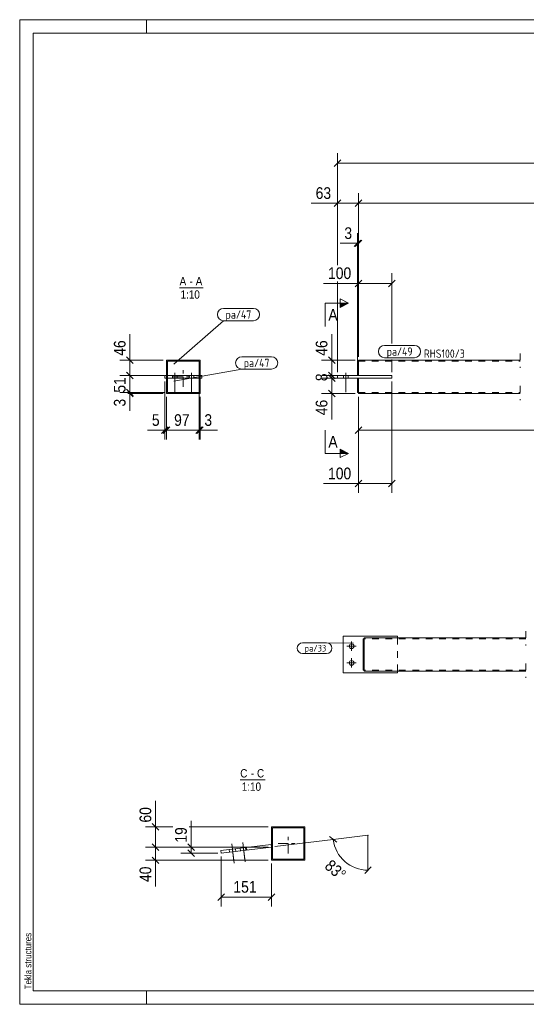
# Model space of a CAD drawing. Header units: millimetres. Extents: x 1 to 419, y 1 to 296.
# Tile 1 of 2: x 1 to 153, y 1 to 296. Entities that reach past the tile are written whole.
import ezdxf

# ---------------------------------------------------------------- set-up
doc = ezdxf.new("R2010")
doc.units = ezdxf.units.MM
for name, pattern in [('XKITLINE00', [0]), ('XKITLINE02', [4, 2, -2]), ('XKITLINE03', [6, 3, -1, 1, -1])]:
    doc.linetypes.add(name, pattern=pattern)
for name, color, linetype, lineweight in [('Bemassung', 1, 'Continuous', 0), ('Schnitt', 6, 'Continuous', 0), ('Schrauben', 7, 'Continuous', 0), ('Teil', 7, 'Continuous', 0), ('Text', 5, 'Continuous', 0), ('Ueberschrift', 7, 'Continuous', 0), ('Zeichnungsrahmen', 3, 'Continuous', 0)]:
    doc.layers.add(name, color=color, linetype=linetype, lineweight=lineweight)
doc.styles.add('ARIAL', font='ARIAL.TTF')
doc.styles.add('ISOCPEUR', font='ISOCPEUR.TTF')

msp = doc.modelspace()

# ---------------------------------------------------------------- hatches: boundary and pattern name
at = {"layer": 'Schnitt'}
for points in [[(96.95, 211.07), (99.45, 211.07), (96.95, 209.82)], [(96.95, 167.29), (99.45, 166.04), (96.95, 166.04)]]:
    msp.add_hatch(color=256, dxfattribs=at).paths.add_polyline_path(points, flags=17)

# ---------------------------------------------------------------- linework, layer by layer
at = {"layer": 'Bemassung', "linetype": 'XKITLINE00', "lineweight": 0}
for p, q in [((97.14, 253.99), (95.16, 252.01)), ((96.15, 222.5), (96.15, 256.05)), ((96.15, 253), (343.41, 253)), ((97.14, 241.99), (95.16, 240.01)), ((96.15, 222.5), (96.15, 244.05)), ((103.44, 241.99), (101.46, 240.01)), ((103.44, 241.99), (101.46, 240.01)), ((102.45, 195), (102.45, 244.05)), ((102.45, 195), (102.45, 244.05)), ((96.15, 241), (88.33, 241)), ((96.15, 241), (88.33, 241)), ((96.15, 241), (102.45, 241)), ((102.45, 241), (337.11, 241)), ((102.15, 189.6), (102.15, 232.05)), ((102.45, 195), (102.45, 232.05)), ((102.15, 229), (96.93, 229)), ((102.15, 229), (96.93, 229)), ((103.14, 229.99), (101.16, 228.01)), ((103.44, 229.99), (101.46, 228.01)), ((102.15, 229), (102.45, 229)), ((102.45, 195), (102.45, 220.05)), ((112.45, 198.95), (112.45, 220.05)), ((102.45, 217), (92.03, 217)), ((102.45, 217), (92.03, 217)), ((96.15, 190.4), (96.15, 217.6)), ((96.15, 190.4), (96.15, 217.6)), ((103.44, 217.99), (101.46, 216.01)), ((102.45, 217), (112.45, 217)), ((113.44, 217.99), (111.46, 216.01)), ((34, 194), (34, 201.82)), ((34, 194), (34, 201.82)), ((94.45, 194), (94.45, 201.82)), ((94.45, 194), (94.45, 201.82)), ((33.01, 194.99), (34.99, 193.01)), ((93.46, 194.99), (95.44, 193.01)), ((44, 194), (30.95, 194)), ((34, 189.4), (34, 194)), ((101.45, 194), (91.4, 194)), ((94.45, 189.4), (94.45, 194)), ((112.45, 190.4), (112.45, 194.2)), ((44.3, 189.4), (30.95, 189.4)), ((33.01, 190.39), (34.99, 188.41)), ((33.01, 190.39), (33.25, 190.15)), ((33.4, 190), (34.99, 188.41)), ((44.3, 189.4), (33.4, 189.4)), ((34, 184.3), (34, 189.4)), ((101.45, 189.4), (91.4, 189.4)), ((93.46, 190.39), (95.44, 188.41)), ((93.46, 189.59), (95.44, 187.61)), ((93.85, 190), (95.44, 188.41)), ((101.45, 189.4), (93.85, 189.4)), ((93.85, 189.2), (95.44, 187.61)), ((94.45, 188.6), (94.45, 189.4)), ((44.5, 187.6), (44.5, 170.2)), ((54.7, 188.4), (54.7, 170.2)), ((54.7, 188.4), (54.7, 170.2)), ((101.45, 188.6), (91.4, 188.6)), ((101.45, 188.6), (93.85, 188.6)), ((94.45, 184), (94.45, 188.6)), ((112.45, 187.6), (112.45, 154.2)), ((44.3, 184.3), (30.95, 184.3)), ((33.01, 185.29), (34.99, 183.31)), ((33.4, 184.9), (34.99, 183.31)), ((33.4, 184.6), (34.99, 183.01)), ((44.3, 184.3), (33.4, 184.3)), ((44, 184), (33.4, 184)), ((34, 184), (34, 184.3)), ((34, 184), (34, 178.78)), ((34, 184), (34, 178.78)), ((45, 183), (45, 170.2)), ((45, 183), (45, 170.2)), ((55, 183), (55, 170.2)), ((101.45, 184), (91.4, 184)), ((93.46, 184.99), (95.44, 183.01)), ((94.45, 184), (94.45, 176.18)), ((94.45, 184), (94.45, 176.18)), ((102.45, 183), (102.45, 170.2)), ((102.45, 183), (102.45, 154.2)), ((44.5, 173), (39.28, 173)), ((44.5, 173), (39.28, 173)), ((45.49, 173.99), (43.51, 172.01)), ((45.99, 173.99), (44.01, 172.01)), ((45.99, 173.99), (44.01, 172.01)), ((44.5, 173), (45, 173)), ((45, 173), (54.7, 173)), ((55.69, 173.99), (53.71, 172.01)), ((55.61, 173.91), (53.71, 172.01)), ((55.99, 173.99), (54.01, 172.01)), ((54.7, 173), (55, 173)), ((55, 173), (60.22, 173)), ((55, 173), (60.22, 173)), ((103.44, 173.99), (101.46, 172.01)), ((102.45, 173), (248.31, 173)), ((102.45, 157), (92.03, 157)), ((102.45, 157), (92.03, 157)), ((103.44, 157.99), (101.46, 156.01)), ((102.45, 157), (112.45, 157)), ((113.44, 157.99), (111.46, 156.01)), ((41.7, 54.14), (41.7, 61.96)), ((41.7, 54.14), (41.7, 61.96)), ((46.84, 54.14), (38.65, 54.14)), ((40.71, 55.13), (42.69, 53.15)), ((41.7, 48.12), (41.7, 54.14)), ((75.44, 54.14), (51.74, 54.14)), ((52.34, 48.12), (52.34, 55.94)), ((52.34, 48.12), (52.34, 55.94)), ((77.44, 48.25), (94.89, 50.39)), ((93.79, 51.25), (96, 49.53)), ((94.89, 50.39), (105.31, 51.67)), ((105.31, 41.17), (105.31, 51.67)), ((75.44, 48.12), (38.65, 48.12)), ((75.44, 48.12), (38.65, 48.12)), ((40.71, 49.11), (42.69, 47.13)), ((40.71, 49.11), (42.69, 47.13)), ((41.7, 44.14), (41.7, 48.12)), ((75.44, 48.12), (49.29, 48.12)), ((51.35, 49.11), (53.33, 47.13)), ((51.35, 47.26), (53.33, 45.28)), ((52.34, 46.27), (52.34, 48.12)), ((40.71, 45.13), (42.69, 43.15)), ((60.35, 46.27), (49.29, 46.27)), ((61.35, 45.27), (61.35, 30.34)), ((75.44, 44.14), (38.65, 44.14)), ((41.7, 44.14), (41.7, 36.32)), ((41.7, 44.14), (41.7, 36.32)), ((76.44, 43.14), (76.44, 30.34)), ((104.32, 40.18), (106.3, 42.16)), ((62.34, 34.13), (60.36, 32.15)), ((61.35, 33.14), (76.44, 33.14)), ((77.43, 34.13), (75.45, 32.15))]:
    msp.add_line(p, q, dxfattribs=at)
msp.add_arc((105.31, 51.67), 10.5, 187, 270, dxfattribs=at)
at = {"layer": 'Bemassung'}
for p in [(96.15, 253), (96.15, 241), (102.45, 241), (102.45, 241), (102.15, 229), (102.45, 229), (102.45, 217), (112.45, 217), (34, 194), (94.45, 194), (34, 189.4), (34, 189.4), (94.45, 189.4), (94.45, 189.4), (94.45, 188.6), (94.45, 188.6), (34, 184.3), (34, 184.3), (34, 184), (94.45, 184), (44.5, 173), (45, 173), (45, 173), (54.7, 173), (54.7, 173), (55, 173), (102.45, 173), (102.45, 157), (112.45, 157), (41.7, 54.14), (94.89, 50.39), (105.31, 51.67), (41.7, 48.12), (41.7, 48.12), (52.34, 48.12), (52.34, 46.27), (41.7, 44.14), (105.31, 41.17), (61.35, 33.14), (76.44, 33.14)]:
    msp.add_point(p, dxfattribs=at)
at = {"layer": 'Schnitt', "linetype": 'XKITLINE00', "lineweight": 0}
for p, q in [((92.45, 211.07), (92.45, 204.07)), ((92.45, 211.07), (99.45, 211.07)), ((96.95, 209.82), (96.95, 212.32)), ((96.95, 212.32), (99.45, 211.07)), ((99.45, 211.07), (96.95, 209.82)), ((92.45, 166.04), (92.45, 173.04)), ((92.45, 166.04), (99.45, 166.04)), ((99.45, 166.04), (96.95, 167.29)), ((96.95, 167.29), (96.95, 164.79)), ((99.45, 166.04), (96.95, 164.79))]:
    msp.add_line(p, q, dxfattribs=at)
at = {"layer": 'Schrauben', "linetype": 'XKITLINE00', "lineweight": 0}
for p, q in [((46.8, 189.4), (46.8, 188.6)), ((47.5, 190.2), (47.5, 184.4)), ((48.2, 189.4), (48.2, 188.6)), ((51.8, 189.4), (51.8, 188.6)), ((52.5, 190.2), (52.5, 184.4)), ((53.2, 189.4), (53.2, 188.6)), ((97.95, 189.4), (97.95, 188.6)), ((97.95, 189.4), (97.95, 188.6)), ((98.65, 190.2), (98.65, 184.4)), ((98.65, 190.2), (98.65, 184.4)), ((99.35, 189.4), (99.35, 188.6)), ((99.35, 189.4), (99.35, 188.6)), ((100.39, 109.69), (100.39, 106.89)), ((101.79, 108.29), (98.99, 108.29)), ((101.79, 103.29), (98.99, 103.29)), ((100.39, 104.69), (100.39, 101.89)), ((63.73, 47.37), (63.82, 46.57)), ((63.73, 47.37), (63.82, 46.57)), ((64.5, 49.07), (65.14, 43.81)), ((64.5, 49.07), (65.2, 43.32)), ((65.65, 47.61), (65.75, 46.81)), ((65.65, 47.61), (65.75, 46.81)), ((67.03, 47.77), (67.12, 46.98)), ((67.03, 47.77), (67.12, 46.98)), ((67.8, 49.48), (68.44, 44.22)), ((67.8, 49.48), (68.5, 43.72)), ((68.95, 48.01), (69.05, 47.22)), ((68.95, 48.01), (69.05, 47.22))]:
    msp.add_line(p, q, dxfattribs=at)
for centre in [(100.39, 108.29), (100.39, 103.29)]:
    msp.add_circle(centre, 0.7, dxfattribs=at)
at = {"layer": 'Teil', "linetype": 'XKITLINE02', "lineweight": 0}
for p, q in [((150.85, 196), (150.85, 191.7)), ((45.3, 193.7), (45.3, 189.4)), ((45.3, 193.7), (54.7, 193.7)), ((54.7, 193.7), (54.7, 189.4)), ((102.15, 193.7), (102.15, 189.4)), ((102.45, 193.4), (102.45, 193.7)), ((102.45, 193.7), (150.85, 193.7)), ((102.45, 189.4), (102.45, 193.7)), ((102.45, 189.4), (102.45, 193.7)), ((102.45, 193.4), (102.45, 193.61)), ((45, 188.6), (45, 189.4)), ((45, 189.4), (45.3, 189.4)), ((45.3, 189.4), (45.3, 184.3)), ((45.3, 189.4), (54.7, 189.4)), ((54.7, 184.3), (54.7, 189.4)), ((54.7, 189.4), (55, 189.4)), ((55, 189.4), (55, 188.6)), ((96.15, 189.4), (96.15, 188.6)), ((102.15, 189.4), (102.45, 189.4)), ((112.45, 189.4), (102.45, 189.4)), ((112.45, 188.6), (112.45, 189.4)), ((112.45, 188.6), (112.45, 189.4)), ((112.45, 188.6), (112.45, 189.4)), ((45, 188.6), (45.3, 188.6)), ((54.7, 188.6), (45.3, 188.6)), ((55, 188.6), (54.7, 188.6)), ((102.15, 188.6), (102.15, 184.3)), ((102.15, 188.6), (102.45, 188.6)), ((102.45, 188.6), (112.45, 188.6)), ((102.45, 188.6), (102.45, 184.3)), ((102.45, 184.3), (102.45, 188.6)), ((150.85, 186.3), (150.85, 182)), ((45.3, 184.3), (54.7, 184.3)), ((102.45, 184.37), (102.45, 184.6)), ((102.45, 184.18), (102.45, 184.32)), ((102.45, 184.3), (150.85, 184.3)), ((102.45, 184.05), (102.45, 184)), ((152.59, 112.79), (152.59, 108.49)), ((103.89, 101.09), (103.89, 110.49)), ((103.89, 110.49), (104.19, 110.49)), ((104.19, 110.79), (104.19, 110.49)), ((152.59, 110.49), (104.19, 110.49)), ((104.19, 110.42), (104.19, 110.49)), ((104.19, 110.49), (104.19, 110.19)), ((104.19, 110.49), (104.19, 101.09)), ((104.19, 101.09), (104.19, 110.49)), ((114.19, 110.79), (114.19, 110.49)), ((114.19, 100.79), (114.19, 110.79)), ((103.89, 101.09), (104.19, 101.09)), ((104.19, 101.09), (104.19, 101.15)), ((152.59, 101.09), (104.19, 101.09)), ((104.19, 100.79), (104.19, 100.83)), ((114.19, 100.79), (114.19, 101.09)), ((152.59, 103.09), (152.59, 98.79))]:
    msp.add_line(p, q, dxfattribs=at)
at = {"layer": 'Teil', "linetype": 'XKITLINE00', "lineweight": 0}
for p, q in [((55, 194), (45, 194)), ((45, 194), (45, 189.4)), ((54.7, 193.7), (45.3, 193.7)), ((45.3, 193.7), (45.3, 189.4)), ((54.7, 189.4), (54.7, 193.7)), ((55, 194), (55, 189.4)), ((102.15, 189.4), (102.15, 193.7)), ((102.45, 193.7), (102.15, 193.7)), ((150.85, 194), (102.45, 194)), ((102.45, 194), (102.45, 193.4)), ((102.45, 193.4), (102.45, 189.4)), ((44.5, 188.6), (44.5, 189.4)), ((44.5, 189.4), (55.5, 189.4)), ((55.5, 188.6), (55.5, 189.4)), ((96.15, 188.6), (96.15, 189.4)), ((112.45, 189.4), (96.15, 189.4)), ((112.45, 189.4), (112.45, 188.6)), ((44.5, 188.6), (55.5, 188.6)), ((45, 184), (45, 188.6)), ((45.3, 188.6), (45.3, 184.3)), ((54.7, 184.3), (54.7, 188.6)), ((55, 184), (55, 188.6)), ((112.45, 188.6), (96.15, 188.6)), ((102.15, 184.3), (102.15, 188.6)), ((102.45, 184.6), (102.45, 188.6)), ((45, 184), (55, 184)), ((45.3, 184.3), (54.7, 184.3)), ((102.45, 184.3), (102.15, 184.3)), ((102.45, 184.18), (102.45, 184.6)), ((102.45, 184.05), (102.45, 184.18)), ((102.45, 184), (102.45, 184.05)), ((102.45, 184), (150.85, 184)), ((97.89, 111.29), (114.19, 111.29)), ((97.89, 111.29), (97.89, 100.29)), ((103.89, 110.49), (104.19, 110.49)), ((103.89, 101.09), (103.89, 110.49)), ((152.59, 110.79), (104.19, 110.79)), ((104.19, 110.79), (104.19, 110.19)), ((104.19, 110.19), (104.19, 100.79)), ((114.19, 111.29), (114.19, 110.79)), ((104.19, 101.09), (103.89, 101.09)), ((152.59, 100.79), (104.19, 100.79)), ((114.19, 100.29), (114.19, 100.79)), ((97.89, 100.29), (114.19, 100.29)), ((76.44, 44.14), (76.44, 54.14)), ((76.44, 54.14), (86.44, 54.14)), ((76.74, 52.82), (76.44, 53.12)), ((76.74, 53.84), (76.74, 44.44)), ((86.14, 53.84), (76.74, 53.84)), ((80.21, 53.84), (79.91, 54.14)), ((82.46, 53.84), (82.16, 54.14)), ((86.14, 44.44), (86.14, 53.84)), ((86.44, 44.14), (86.44, 54.14)), ((76.74, 50.58), (76.44, 50.88)), ((86.44, 49.86), (86.14, 50.16)), ((61.25, 47.06), (76.35, 48.92)), ((76.44, 48.12), (61.35, 46.27)), ((68.67, 47.98), (68.77, 47.18)), ((76.35, 48.92), (76.44, 48.12)), ((86.44, 47.61), (86.14, 47.91)), ((61.35, 46.27), (61.25, 47.06)), ((76.74, 46.09), (76.44, 46.39)), ((76.74, 44.44), (86.14, 44.44)), ((78.69, 44.14), (78.39, 44.44)), ((83.18, 44.14), (82.88, 44.44)), ((85.42, 44.14), (85.12, 44.44)), ((76.44, 44.14), (86.44, 44.14))]:
    msp.add_line(p, q, dxfattribs=at)
at = {"layer": 'Teil', "linetype": 'XKITLINE03', "lineweight": 0}
for p, q in [((50, 186), (50, 192)), ((47, 189), (53, 189)), ((81.44, 46.14), (81.44, 52.14)), ((78.44, 49.14), (84.44, 49.14))]:
    msp.add_line(p, q, dxfattribs=at)
at = {"layer": 'Text', "linetype": 'XKITLINE00', "lineweight": 0}
for p, q in [((62.06, 209.51), (70.99, 209.51)), ((47.21, 192.81), (62.06, 205.81)), ((62.06, 205.81), (70.99, 205.81)), ((110.3, 198.42), (119.23, 198.42)), ((67.5, 195), (76.43, 195)), ((119.23, 194.72), (110.3, 194.72)), ((47.21, 187.71), (67.5, 191.3)), ((67.5, 191.3), (76.43, 191.3)), ((85.71, 109.29), (92.92, 109.29)), ((100.92, 109.24), (92.92, 109.29)), ((92.92, 106.09), (85.71, 106.09))]:
    msp.add_line(p, q, dxfattribs=at)
for centre, radius, start, end in [((62.06, 207.66), 1.85, 90, 270), ((70.99, 207.66), 1.85, 270, 90), ((110.3, 196.57), 1.85, 90, 270), ((119.23, 196.57), 1.85, 270, 90), ((67.5, 193.15), 1.85, 90, 270), ((76.43, 193.15), 1.85, 270, 90), ((85.71, 107.69), 1.6, 90, 270), ((92.92, 107.69), 1.6, 270, 90)]:
    msp.add_arc(centre, radius, start, end, dxfattribs=at)
at = {"layer": 'Ueberschrift', "linetype": 'XKITLINE00', "lineweight": 0}
for p, q in [((48.89, 215.66), (55.94, 215.66)), ((67.05, 68.21), (74.47, 68.21))]:
    msp.add_line(p, q, dxfattribs=at)
at = {"layer": 'Zeichnungsrahmen', "linetype": 'XKITLINE00', "lineweight": 0}
for p, q in [((419, 296), (1, 296)), ((1, 296), (1, 1)), ((39, 292), (39, 296)), ((415, 292), (5, 292)), ((5, 292), (5, 5)), ((5, 5), (415, 5)), ((39, 1), (39, 5)), ((1, 1), (419, 1))]:
    msp.add_line(p, q, dxfattribs=at)

# ---------------------------------------------------------------- texts
at = {"layer": 'Bemassung', "style": 'ARIAL', "width": 0.85}
for s, p in [('63', (89.64, 242.3)), ('3', (98.24, 230.3)), ('100', (93.35, 218.3)), ('5', (40.59, 174.3)), ('97', (47.25, 174.3)), ('3', (56.31, 174.3)), ('100', (93.35, 158.3)), ('151', (65, 34.44))]:
    msp.add_text(s, height=3.5, dxfattribs=at).set_placement(p)
for s, rotation, p in [('46', 90.0002, (32.7, 195.31)), ('46', 90.0002, (93.15, 195.31)), ('8', 90.0002, (93.15, 187.7)), ('51', 90.0002, (32.7, 184.25)), ('3', 90.0002, (32.7, 180.09)), ('46', 90.0002, (93.15, 177.5)), ('60', 90.0002, (40.4, 55.45)), ('19', 90.0002, (51.04, 49.44)), ('40', 90.0002, (40.4, 37.64)), ('83°', -41.4993, (92.07, 42.02))]:
    msp.add_text(s, height=3.5, rotation=rotation, dxfattribs=at).set_placement(p)
at = {"layer": 'Schnitt', "style": 'ARIAL', "width": 0.85}
for p in [(93.45, 205.82), (93.45, 167.79)]:
    msp.add_text('A', height=3.5, dxfattribs=at).set_placement(p)
at = {"layer": 'Text', "style": 'ISOCPEUR', "width": 0.85}
for s, height, p in [('pa/47', 2.5, (62.66, 206.41)), ('pa/49', 2.5, (110.9, 195.32)), ('RHS100/3', 2.5, (122.03, 194.7)), ('pa/47', 2.5, (68.1, 191.9)), ('pa/33', 2, (86.31, 106.69))]:
    msp.add_text(s, height=height, dxfattribs=at).set_placement(p)
at = {"layer": 'Ueberschrift', "style": 'ARIAL', "width": 0.85}
for s, p in [('A', (48.89, 216.41)), ('A', (53.72, 216.41)), ('-', (51.86, 216.41)), ('1:10', (49.17, 212.41)), ('C', (67.05, 68.96)), ('C', (72.06, 68.96)), ('-', (70.2, 68.96)), ('1:10', (67.51, 64.96))]:
    msp.add_text(s, height=2.5, dxfattribs=at).set_placement(p)
at = {"layer": 'Zeichnungsrahmen', "style": 'ARIAL', "width": 0.85}
msp.add_text('Tekla structures', height=2, rotation=90, dxfattribs=at).set_placement((4.5, 5.5))

doc.saveas('drawing.dxf')
